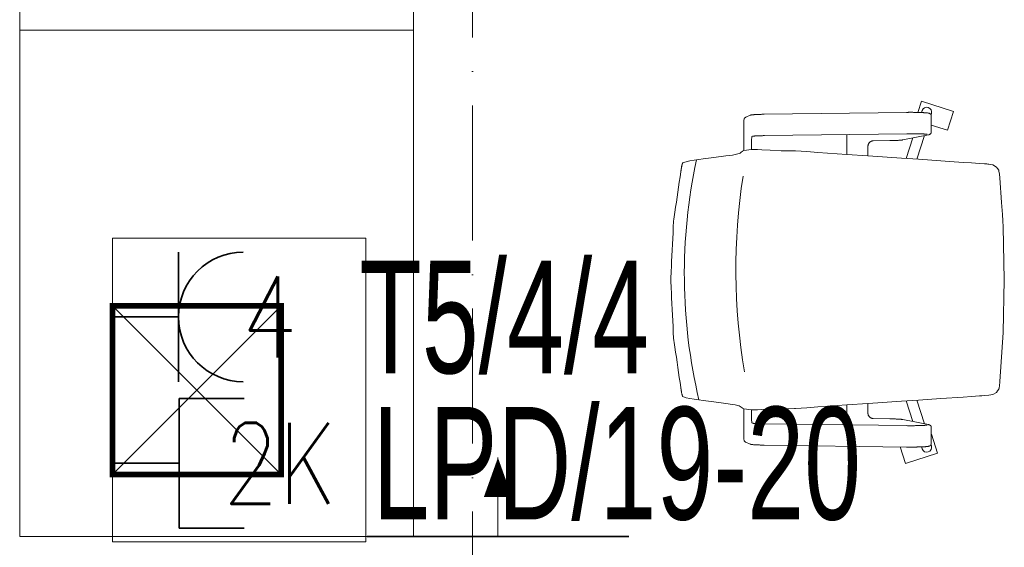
# Model space of a CAD drawing. Header units: millimetres. Extents: x 167773 to 185035, y -114105 to -66770.
# Tile 38 of 114: x 174531 to 174706, y -96689 to -96595. Entities that reach past the tile are written whole.
import ezdxf
from ezdxf.enums import TextEntityAlignment as Align

# ---------------------------------------------------------------- set-up
doc = ezdxf.new("R2010")
doc.units = ezdxf.units.MM
doc.linetypes.add('ACAD_ISO03W100', pattern=[30, 12, -18])
doc.linetypes.add('ACAD_ISO10W100', pattern=[18, 12, -3, 0, -3])
doc.layers.get('0').update_dxf_attribs({"lineweight": 9})
for name, color, linetype, lineweight in [('a-osie', 20, 'ACAD_ISO10W100', 9), ('c-meble', 5, 'Continuous', 9), ('El-koryta_puszki', 1, 'Continuous', 35), ('El_gniazda', 144, 'Continuous', 35), ('h-hatch', 8, 'Continuous', 9)]:
    doc.layers.add(name, color=color, linetype=linetype, lineweight=lineweight)
doc.styles.add('Arial', font='arial.ttf')
doc.styles.add('ROMANS', font='romans__.ttf', dxfattribs={"height": 0.2})

# ---------------------------------------------------------------- blocks, each defined once
blk = doc.blocks.new('kanały_parter_rzut')
at = {"layer": 'h-hatch', "lineweight": -2, "extrusion": (0, 1, 1e-16)}
blk.add_line((-353.75, 7.5, 4), (-307.25, 7.5, 4), dxfattribs=at)
at = {"layer": 'h-hatch', "lineweight": -3, "extrusion": (0, 1, 1e-16)}
for p, q in [((-307.25, 7.5, 4), (-353.75, 7.5, 4)), ((-353.75, 7.5, 4), (-307.25, 7.5, 4))]:
    blk.add_line(p, q, dxfattribs=at)
blk = doc.blocks.new('strzalka')
at = {"layer": 'h-hatch'}
blk.add_lwpolyline([(0, 14, 0, 5, 0), (0, 7, 0, 0, 0)], format="xyseb", dxfattribs=at)
blk.add_lwpolyline([(0, 0), (0, 14)], dxfattribs=at)
blk = doc.blocks.new('kaseta1')
for p, q in [((-15, 15), (15, -15)), ((15, 15), (-15, -15))]:
    blk.add_line(p, q)
at = {"const_width": 1}
blk.add_lwpolyline([(-15, -15), (15, -15), (15, 15), (-15, 15)], close=True, dxfattribs=at)
blk = doc.blocks.new('gniazdo3')
at = {"color": 0, "linetype": 'Continuous'}
blk.add_line((4.94, -4.8), (4.94, 4.8), dxfattribs=at)
at = {"color": 0}
blk.add_line((4.94, 0), (0, 0), dxfattribs=at)
at = {"color": 0, "linetype": 'Continuous', "extrusion": (0, 0, -1)}
blk.add_ellipse((9.74, 0), major_axis=(-3.394, 3.394), ratio=1, start_param=3.926993, end_param=7.068585, dxfattribs=at)
at = {"color": 0, "linetype": 'Continuous', "style": 'ROMANS', "width": 0.8, "flags": 4}
blk.add_attdef('NR', text='', height=6, dxfattribs=at).set_placement((14.48, 0), align=Align.MIDDLE_CENTER)
blk = doc.blocks.new('rj45')
at = {"linetype": 'Continuous'}
blk.add_line((11.86, -11.52), (11.86, 11.52), dxfattribs=at)
at = {"ltscale": 10}
for p, q in [((23.38, 11.52), (11.86, 11.52)), ((23.38, -11.52), (11.86, -11.52))]:
    blk.add_line(p, q, dxfattribs=at)
blk.add_line((11.86, 0), (0, 0))
at = {"linetype": 'Continuous', "style": 'ROMANS', "width": 0.8, "flags": 4}
blk.add_attdef('NR', text='', height=14.4, rotation=360, dxfattribs=at).set_placement((34.75, 0), align=Align.MIDDLE_CENTER)

msp = doc.modelspace()

# ---------------------------------------------------------------- linework, layer by layer
at = {"color": 251}
for p, q in [((174691.06, -96611.54), (174691.71, -96609.53)), ((174697.42, -96611.38), (174691.71, -96609.53)), ((174660.5, -96612.39), (174661.26, -96612.05)), ((174661.26, -96612.05), (174661.29, -96612.04)), ((174661.29, -96612.04), (174661.32, -96612.03)), ((174661.32, -96612.03), (174661.35, -96612.02)), ((174661.35, -96612.02), (174661.37, -96612.01)), ((174661.37, -96612.01), (174661.42, -96612)), ((174661.42, -96612), (174661.47, -96611.99)), ((174661.47, -96611.99), (174661.56, -96611.97)), ((174661.56, -96611.97), (174661.61, -96611.97)), ((174661.61, -96611.97), (174661.66, -96611.96)), ((174661.66, -96611.96), (174661.72, -96611.95)), ((174661.72, -96611.95), (174661.77, -96611.95)), ((174661.77, -96611.95), (174661.84, -96611.94)), ((174661.84, -96611.94), (174661.9, -96611.94)), ((174661.9, -96611.94), (174661.97, -96611.93)), ((174661.97, -96611.93), (174662.04, -96611.93)), ((174662.04, -96611.93), (174662.12, -96611.92)), ((174662.12, -96611.92), (174662.19, -96611.92)), ((174662.19, -96611.92), (174662.27, -96611.91)), ((174662.27, -96611.91), (174662.36, -96611.91)), ((174662.36, -96611.91), (174662.44, -96611.9)), ((174662.44, -96611.9), (174662.53, -96611.9)), ((174662.53, -96611.9), (174662.63, -96611.9)), ((174662.63, -96611.9), (174662.72, -96611.89)), ((174662.72, -96611.89), (174662.82, -96611.89)), ((174662.82, -96611.89), (174662.92, -96611.88)), ((174662.92, -96611.88), (174663.02, -96611.88)), ((174663.02, -96611.88), (174663.12, -96611.88)), ((174663.12, -96611.88), (174663.23, -96611.88)), ((174663.23, -96611.88), (174663.34, -96611.87)), ((174663.34, -96611.87), (174663.45, -96611.87)), ((174663.45, -96611.87), (174663.56, -96611.87)), ((174663.56, -96611.87), (174663.67, -96611.87)), ((174663.67, -96611.87), (174663.79, -96611.87)), ((174663.79, -96611.87), (174689.08, -96611.53)), ((174689.08, -96611.53), (174689.17, -96611.53)), ((174689.17, -96611.53), (174689.25, -96611.53)), ((174689.25, -96611.53), (174689.34, -96611.53)), ((174689.34, -96611.53), (174689.42, -96611.52)), ((174689.42, -96611.52), (174689.51, -96611.52)), ((174689.51, -96611.52), (174689.6, -96611.52)), ((174689.6, -96611.52), (174689.69, -96611.52)), ((174689.69, -96611.52), (174689.77, -96611.52)), ((174689.77, -96611.52), (174689.86, -96611.52)), ((174689.86, -96611.52), (174689.95, -96611.52)), ((174689.95, -96611.52), (174690.04, -96611.52)), ((174690.04, -96611.52), (174690.13, -96611.52)), ((174690.13, -96611.52), (174690.21, -96611.52)), ((174690.21, -96611.52), (174690.3, -96611.53)), ((174690.3, -96611.53), (174690.39, -96611.53)), ((174690.39, -96611.53), (174690.47, -96611.53)), ((174690.47, -96611.53), (174690.56, -96611.53)), ((174690.56, -96611.53), (174690.64, -96611.53)), ((174690.64, -96611.53), (174690.73, -96611.53)), ((174690.73, -96611.53), (174690.81, -96611.53)), ((174690.81, -96611.53), (174690.9, -96611.53)), ((174690.9, -96611.53), (174690.98, -96611.53)), ((174690.98, -96611.53), (174691.06, -96611.54)), ((174691.06, -96611.54), (174691.14, -96611.54)), ((174691.14, -96611.54), (174691.22, -96611.54)), ((174691.22, -96611.54), (174691.3, -96611.54)), ((174691.3, -96611.54), (174691.38, -96611.54)), ((174691.38, -96611.54), (174691.45, -96611.55)), ((174691.45, -96611.55), (174691.53, -96611.55)), ((174691.53, -96611.55), (174691.6, -96611.55)), ((174691.6, -96611.55), (174691.68, -96611.55)), ((174691.68, -96611.55), (174691.75, -96611.56)), ((174691.72, -96611.56), (174691.84, -96611.19)), ((174691.75, -96611.56), (174691.82, -96611.56)), ((174691.82, -96611.56), (174691.88, -96611.56)), ((174691.88, -96611.56), (174691.95, -96611.57)), ((174691.95, -96611.57), (174692.02, -96611.57)), ((174692.02, -96611.57), (174692.08, -96611.57)), ((174692.08, -96611.57), (174692.14, -96611.58)), ((174692.14, -96611.58), (174692.2, -96611.58)), ((174692.2, -96611.58), (174692.26, -96611.58)), ((174692.26, -96611.58), (174692.32, -96611.59)), ((174692.32, -96611.59), (174692.37, -96611.59)), ((174692.37, -96611.59), (174692.43, -96611.59)), ((174692.43, -96611.59), (174692.48, -96611.6)), ((174692.48, -96611.6), (174692.53, -96611.6)), ((174692.53, -96611.6), (174692.58, -96611.61)), ((174692.58, -96611.61), (174692.62, -96611.61)), ((174692.62, -96611.61), (174692.67, -96611.61)), ((174692.67, -96611.61), (174692.71, -96611.62)), ((174692.71, -96611.62), (174692.75, -96611.62)), ((174692.75, -96611.62), (174692.82, -96611.63)), ((174692.82, -96611.63), (174692.89, -96611.64)), ((174692.89, -96611.64), (174692.96, -96611.65)), ((174692.96, -96611.65), (174693, -96611.66)), ((174693, -96611.66), (174693.04, -96611.67)), ((174693.04, -96611.67), (174693.08, -96611.68)), ((174693.08, -96611.68), (174693.12, -96611.7)), ((174693.12, -96611.7), (174693.14, -96611.71)), ((174693.14, -96611.71), (174693.17, -96611.72)), ((174693.17, -96611.72), (174693.2, -96611.74)), ((174693.2, -96611.74), (174693.22, -96611.75)), ((174693.22, -96611.75), (174693.24, -96611.76)), ((174693.24, -96611.76), (174693.26, -96611.78)), ((174693.26, -96611.78), (174693.29, -96611.79)), ((174693.29, -96611.79), (174693.31, -96611.81)), ((174693.31, -96611.81), (174693.34, -96611.84)), ((174693.34, -96611.84), (174693.36, -96611.87)), ((174693.36, -96611.87), (174693.39, -96611.91)), ((174693.39, -96611.91), (174693.42, -96611.95)), ((174693.42, -96611.94), (174693.49, -96611.73)), ((174693.42, -96611.95), (174693.44, -96611.98)), ((174693.44, -96611.98), (174693.45, -96612)), ((174693.45, -96615.16), (174693.45, -96612.01)), ((174696.34, -96614.71), (174697.42, -96611.38)), ((174660.14, -96613.37), (174660.14, -96618.31)), ((174660.22, -96612.66), (174660.21, -96612.68)), ((174660.23, -96612.63), (174660.22, -96612.66)), ((174660.25, -96612.6), (174660.23, -96612.63)), ((174660.26, -96612.58), (174660.25, -96612.6)), ((174660.27, -96612.56), (174660.26, -96612.58)), ((174660.29, -96612.55), (174660.27, -96612.56)), ((174660.31, -96612.53), (174660.29, -96612.55)), ((174660.33, -96612.5), (174660.31, -96612.53)), ((174660.35, -96612.48), (174660.33, -96612.5)), ((174660.38, -96612.46), (174660.35, -96612.48)), ((174660.41, -96612.43), (174660.38, -96612.46)), ((174660.45, -96612.41), (174660.41, -96612.43)), ((174660.5, -96612.39), (174660.45, -96612.41)), ((174693.45, -96613.78), (174696.34, -96614.71)), ((174661.78, -96615.75), (174661.75, -96615.75)), ((174661.82, -96615.75), (174661.78, -96615.75)), ((174661.87, -96615.74), (174661.82, -96615.75)), ((174661.92, -96615.74), (174661.87, -96615.74)), ((174661.97, -96615.73), (174661.92, -96615.74)), ((174662.02, -96615.73), (174661.97, -96615.73)), ((174662.08, -96615.72), (174662.02, -96615.73)), ((174662.14, -96615.72), (174662.08, -96615.72)), ((174662.21, -96615.71), (174662.14, -96615.72)), ((174662.28, -96615.71), (174662.21, -96615.71)), ((174662.35, -96615.71), (174662.28, -96615.71)), ((174662.42, -96615.7), (174662.35, -96615.71)), ((174662.5, -96615.7), (174662.42, -96615.7)), ((174662.58, -96615.69), (174662.5, -96615.7)), ((174662.66, -96615.69), (174662.58, -96615.69)), ((174662.74, -96615.69), (174662.66, -96615.69)), ((174662.83, -96615.68), (174662.74, -96615.69)), ((174662.92, -96615.68), (174662.83, -96615.68)), ((174663.01, -96615.68), (174662.92, -96615.68)), ((174663.1, -96615.68), (174663.01, -96615.68)), ((174663.2, -96615.67), (174663.1, -96615.68)), ((174663.3, -96615.67), (174663.2, -96615.67)), ((174663.39, -96615.67), (174663.3, -96615.67)), ((174663.49, -96615.67), (174663.39, -96615.67)), ((174663.59, -96615.66), (174663.49, -96615.67)), ((174663.7, -96615.66), (174663.59, -96615.66)), ((174663.8, -96615.66), (174663.7, -96615.66)), ((174689.09, -96615.32), (174663.8, -96615.66)), ((174678.48, -96615.47), (174678.48, -96619.01)), ((174688.42, -96616.42), (174692.96, -96615.51)), ((174689.25, -96615.32), (174689.09, -96615.32)), ((174689.4, -96615.32), (174689.25, -96615.32)), ((174689.55, -96615.32), (174689.4, -96615.32)), ((174689.71, -96615.32), (174689.55, -96615.32)), ((174689.86, -96615.32), (174689.71, -96615.32)), ((174690.02, -96615.32), (174689.86, -96615.32)), ((174690.17, -96615.32), (174690.02, -96615.32)), ((174690.32, -96615.32), (174690.17, -96615.32)), ((174690.48, -96615.32), (174690.32, -96615.32)), ((174690.63, -96615.32), (174690.48, -96615.32)), ((174690.78, -96615.33), (174690.63, -96615.32)), ((174690.92, -96615.33), (174690.78, -96615.33)), ((174691.07, -96615.33), (174690.92, -96615.33)), ((174690.92, -96619.85), (174692.25, -96615.65)), ((174691.21, -96615.34), (174691.07, -96615.33)), ((174691.34, -96615.34), (174691.21, -96615.34)), ((174691.48, -96615.34), (174691.34, -96615.34)), ((174691.6, -96615.35), (174691.48, -96615.34)), ((174691.73, -96615.35), (174691.6, -96615.35)), ((174691.85, -96615.36), (174691.73, -96615.35)), ((174691.9, -96615.36), (174691.85, -96615.36)), ((174691.96, -96615.36), (174691.9, -96615.36)), ((174692.01, -96615.37), (174691.96, -96615.36)), ((174692.07, -96615.37), (174692.01, -96615.37)), ((174692.12, -96615.37), (174692.07, -96615.37)), ((174692.17, -96615.38), (174692.12, -96615.37)), ((174692.22, -96615.38), (174692.17, -96615.38)), ((174692.26, -96615.38), (174692.22, -96615.38)), ((174692.31, -96615.38), (174692.26, -96615.38)), ((174692.35, -96615.39), (174692.31, -96615.38)), ((174692.39, -96615.39), (174692.35, -96615.39)), ((174692.43, -96615.39), (174692.39, -96615.39)), ((174692.47, -96615.4), (174692.43, -96615.39)), ((174692.51, -96615.4), (174692.47, -96615.4)), ((174692.54, -96615.4), (174692.51, -96615.4)), ((174692.57, -96615.41), (174692.54, -96615.4)), ((174692.6, -96615.41), (174692.57, -96615.41)), ((174692.63, -96615.41), (174692.6, -96615.41)), ((174692.66, -96615.42), (174692.63, -96615.41)), ((174692.68, -96615.42), (174692.66, -96615.42)), ((174692.7, -96615.42), (174692.68, -96615.42)), ((174692.72, -96615.43), (174692.7, -96615.42)), ((174692.73, -96615.43), (174692.72, -96615.43)), ((174692.74, -96615.43), (174692.73, -96615.43)), ((174692.75, -96615.43), (174692.74, -96615.43)), ((174692.75, -96615.43), (174692.75, -96615.43)), ((174692.96, -96615.51), (174693.03, -96615.5)), ((174693.03, -96615.5), (174693.07, -96615.49)), ((174693.07, -96615.49), (174693.09, -96615.48)), ((174693.09, -96615.48), (174693.11, -96615.47)), ((174693.11, -96615.47), (174693.14, -96615.46)), ((174693.14, -96615.46), (174693.17, -96615.45)), ((174693.17, -96615.45), (174693.2, -96615.43)), ((174693.2, -96615.43), (174693.22, -96615.42)), ((174693.22, -96615.42), (174693.24, -96615.41)), ((174693.24, -96615.41), (174693.26, -96615.4)), ((174693.26, -96615.4), (174693.28, -96615.38)), ((174693.28, -96615.38), (174693.31, -96615.36)), ((174693.31, -96615.36), (174693.33, -96615.33)), ((174693.33, -96615.33), (174693.36, -96615.3)), ((174693.36, -96615.3), (174693.39, -96615.26)), ((174693.39, -96615.26), (174693.41, -96615.24)), ((174693.41, -96615.24), (174693.42, -96615.22)), ((174693.42, -96615.22), (174693.44, -96615.19)), ((174693.44, -96615.19), (174693.45, -96615.17)), ((174661.51, -96617.01), (174661.51, -96618.13)), ((174661.66, -96615.77), (174661.59, -96615.8)), ((174661.66, -96615.77), (174661.66, -96615.77)), ((174661.66, -96615.77), (174661.66, -96615.77)), ((174661.67, -96615.77), (174661.66, -96615.77)), ((174661.69, -96615.76), (174661.67, -96615.77)), ((174661.72, -96615.76), (174661.69, -96615.76)), ((174661.75, -96615.75), (174661.72, -96615.76)), ((174682.21, -96617.45), (174682.2, -96617.5)), ((174682.2, -96617.5), (174682.2, -96617.55)), ((174682.22, -96617.4), (174682.21, -96617.45)), ((174682.23, -96617.35), (174682.22, -96617.4)), ((174682.24, -96617.3), (174682.23, -96617.35)), ((174682.25, -96617.26), (174682.24, -96617.3)), ((174682.27, -96617.21), (174682.25, -96617.26)), ((174682.29, -96617.16), (174682.27, -96617.21)), ((174682.31, -96617.12), (174682.29, -96617.16)), ((174682.34, -96617.08), (174682.31, -96617.12)), ((174682.36, -96617.03), (174682.34, -96617.08)), ((174682.39, -96616.99), (174682.36, -96617.03)), ((174682.42, -96616.95), (174682.39, -96616.99)), ((174682.45, -96616.92), (174682.42, -96616.95)), ((174682.48, -96616.88), (174682.45, -96616.92)), ((174682.52, -96616.84), (174682.48, -96616.88)), ((174682.55, -96616.81), (174682.52, -96616.84)), ((174682.59, -96616.78), (174682.55, -96616.81)), ((174682.63, -96616.75), (174682.59, -96616.78)), ((174682.67, -96616.73), (174682.63, -96616.75)), ((174682.71, -96616.7), (174682.67, -96616.73)), ((174682.75, -96616.68), (174682.71, -96616.7)), ((174682.8, -96616.66), (174682.75, -96616.68)), ((174682.84, -96616.64), (174682.8, -96616.66)), ((174682.88, -96616.63), (174682.84, -96616.64)), ((174682.93, -96616.61), (174682.88, -96616.63)), ((174682.97, -96616.6), (174682.93, -96616.61)), ((174683.02, -96616.59), (174682.97, -96616.6)), ((174683.06, -96616.59), (174683.02, -96616.59)), ((174683.11, -96616.58), (174683.06, -96616.59)), ((174683.16, -96616.58), (174683.11, -96616.58)), ((174683.16, -96616.58), (174686.09, -96616.54)), ((174686.09, -96616.54), (174686.19, -96616.54)), ((174686.19, -96616.54), (174686.29, -96616.54)), ((174686.29, -96616.54), (174686.39, -96616.54)), ((174686.39, -96616.54), (174686.49, -96616.54)), ((174686.49, -96616.54), (174686.58, -96616.53)), ((174686.58, -96616.53), (174686.68, -96616.53)), ((174686.68, -96616.53), (174686.77, -96616.53)), ((174686.77, -96616.53), (174686.86, -96616.53)), ((174686.86, -96616.53), (174686.95, -96616.52)), ((174686.95, -96616.52), (174687.04, -96616.52)), ((174687.04, -96616.52), (174687.13, -96616.52)), ((174687.13, -96616.52), (174687.21, -96616.51)), ((174687.21, -96616.51), (174687.29, -96616.51)), ((174687.29, -96616.51), (174687.37, -96616.51)), ((174687.37, -96616.51), (174687.45, -96616.5)), ((174687.45, -96616.5), (174687.53, -96616.5)), ((174687.53, -96616.5), (174687.6, -96616.5)), ((174687.6, -96616.5), (174687.67, -96616.49)), ((174687.67, -96616.49), (174687.74, -96616.49)), ((174687.74, -96616.49), (174687.81, -96616.48)), ((174687.81, -96616.48), (174687.87, -96616.48)), ((174687.87, -96616.48), (174687.94, -96616.47)), ((174687.94, -96616.47), (174688, -96616.47)), ((174688, -96616.47), (174688.05, -96616.46)), ((174688.05, -96616.46), (174688.11, -96616.46)), ((174688.11, -96616.46), (174688.16, -96616.45)), ((174688.16, -96616.45), (174688.21, -96616.45)), ((174688.21, -96616.45), (174688.25, -96616.44)), ((174688.25, -96616.44), (174688.3, -96616.44)), ((174688.3, -96616.44), (174688.34, -96616.43)), ((174688.34, -96616.43), (174688.42, -96616.42)), ((174688.99, -96619.72), (174690.21, -96616.06)), ((174658.11, -96619.11), (174656.96, -96619.28)), ((174658.59, -96619.02), (174658.11, -96619.11)), ((174659.34, -96618.85), (174658.59, -96619.02)), ((174659.52, -96618.76), (174659.34, -96618.85)), ((174659.67, -96618.59), (174659.52, -96618.76)), ((174659.84, -96618.51), (174659.67, -96618.59)), ((174659.84, -96618.51), (174659.92, -96618.42)), ((174660.15, -96618.31), (174659.92, -96618.42)), ((174661.51, -96618.13), (174660.15, -96618.31)), ((174662.58, -96618.13), (174661.51, -96618.13)), ((174662.58, -96618.13), (174663.33, -96618.17)), ((174663.33, -96618.17), (174664.8, -96618.25)), ((174664.8, -96618.25), (174666.81, -96618.34)), ((174666.81, -96618.34), (174669.18, -96618.38)), ((174669.18, -96618.38), (174669.32, -96618.38)), ((174669.32, -96618.38), (174671.32, -96618.51)), ((174673.3, -96618.65), (174671.32, -96618.51)), ((174678.48, -96619), (174673.3, -96618.65)), ((174682.2, -96619.26), (174678.48, -96619.01)), ((174682.2, -96617.55), (174682.2, -96617.6)), ((174682.2, -96617.6), (174682.2, -96619.26)), ((174649.13, -96621), (174649.14, -96620.97)), ((174649.14, -96620.97), (174649.15, -96620.94)), ((174649.15, -96620.9), (174649.16, -96620.87)), ((174649.15, -96620.94), (174649.15, -96620.9)), ((174649.16, -96620.87), (174649.17, -96620.84)), ((174649.17, -96620.84), (174649.18, -96620.81)), ((174649.18, -96620.79), (174649.19, -96620.76)), ((174649.18, -96620.81), (174649.18, -96620.79)), ((174649.19, -96620.76), (174649.2, -96620.74)), ((174649.2, -96620.71), (174649.21, -96620.69)), ((174649.2, -96620.74), (174649.2, -96620.71)), ((174649.21, -96620.69), (174649.22, -96620.67)), ((174649.22, -96620.65), (174649.23, -96620.63)), ((174649.22, -96620.67), (174649.22, -96620.65)), ((174649.23, -96620.63), (174649.24, -96620.61)), ((174649.24, -96620.59), (174649.25, -96620.58)), ((174649.24, -96620.61), (174649.24, -96620.59)), ((174649.25, -96620.58), (174649.26, -96620.56)), ((174649.26, -96620.55), (174649.27, -96620.54)), ((174649.26, -96620.56), (174649.26, -96620.55)), ((174649.27, -96620.53), (174649.28, -96620.52)), ((174649.27, -96620.54), (174649.27, -96620.53)), ((174649.28, -96620.51), (174649.29, -96620.51)), ((174649.28, -96620.52), (174649.28, -96620.51)), ((174649.29, -96620.5), (174649.3, -96620.5)), ((174649.29, -96620.51), (174649.29, -96620.5)), ((174649.3, -96620.5), (174649.44, -96620.43)), ((174649.44, -96620.43), (174649.9, -96620.3)), ((174649.9, -96620.3), (174650.56, -96620.17)), ((174650.56, -96620.17), (174651.31, -96620.04)), ((174651.31, -96620.04), (174652.17, -96619.92)), ((174652.17, -96619.92), (174652.93, -96619.79)), ((174652.93, -96619.79), (174654.84, -96619.53)), ((174654.84, -96619.53), (174656.96, -96619.28)), ((174682.2, -96619.26), (174682.26, -96619.26)), ((174682.26, -96619.26), (174688.19, -96619.67)), ((174688.19, -96619.67), (174691.17, -96619.87)), ((174690.92, -96619.86), (174690.92, -96619.86)), ((174691.17, -96619.87), (174695.14, -96620.14)), ((174695.14, -96620.14), (174699.14, -96620.41)), ((174700.64, -96620.52), (174699.14, -96620.41)), ((174700.64, -96620.52), (174702.01, -96620.61)), ((174702.92, -96620.67), (174702.01, -96620.61)), ((174702.92, -96620.67), (174703.32, -96620.69)), ((174703.32, -96620.69), (174703.52, -96620.71)), ((174703.61, -96620.71), (174703.52, -96620.71)), ((174703.71, -96620.72), (174703.61, -96620.71)), ((174704.42, -96620.85), (174703.71, -96620.72)), ((174705.04, -96621.25), (174704.42, -96620.85)), ((174648.94, -96622.12), (174648.95, -96622.08)), ((174648.95, -96622.03), (174648.96, -96621.99)), ((174648.95, -96622.08), (174648.95, -96622.03)), ((174648.96, -96621.99), (174648.97, -96621.94)), ((174648.97, -96621.9), (174648.98, -96621.86)), ((174648.97, -96621.94), (174648.97, -96621.9)), ((174648.98, -96621.86), (174648.99, -96621.82)), ((174648.99, -96621.77), (174649, -96621.73)), ((174648.99, -96621.82), (174648.99, -96621.77)), ((174649, -96621.73), (174649.01, -96621.69)), ((174649.01, -96621.65), (174649.02, -96621.61)), ((174649.01, -96621.69), (174649.01, -96621.65)), ((174649.02, -96621.61), (174649.03, -96621.56)), ((174649.03, -96621.52), (174649.04, -96621.48)), ((174649.03, -96621.56), (174649.03, -96621.52)), ((174649.04, -96621.48), (174649.05, -96621.44)), ((174649.05, -96621.41), (174649.06, -96621.37)), ((174649.05, -96621.44), (174649.05, -96621.41)), ((174649.06, -96621.37), (174649.07, -96621.33)), ((174649.07, -96621.29), (174649.08, -96621.25)), ((174649.07, -96621.33), (174649.07, -96621.29)), ((174649.08, -96621.25), (174649.09, -96621.22)), ((174649.09, -96621.18), (174649.1, -96621.15)), ((174649.09, -96621.22), (174649.09, -96621.18)), ((174705.21, -96621.49), (174705.04, -96621.25)), ((174705.44, -96621.81), (174705.21, -96621.49)), ((174705.44, -96621.81), (174705.48, -96621.96)), ((174705.48, -96621.96), (174705.6, -96622.52)), ((174705.6, -96622.52), (174705.64, -96623.15)), ((174705.64, -96623.15), (174705.94, -96627.52)), ((174706.12, -96629.7), (174705.94, -96627.52)), ((174706.18, -96630.79), (174706.12, -96629.7)), ((174706.23, -96631.88), (174706.18, -96630.79)), ((174706.44, -96641.27), (174706.23, -96631.88)), ((174706.23, -96650.66), (174706.44, -96641.27)), ((174705.64, -96659.39), (174706.23, -96650.66)), ((174705.64, -96659.39), (174705.62, -96659.7)), ((174648.95, -96660.46), (174648.94, -96660.42)), ((174648.95, -96660.51), (174648.95, -96660.46)), ((174648.96, -96660.55), (174648.95, -96660.51)), ((174648.97, -96660.59), (174648.96, -96660.55)), ((174648.97, -96660.64), (174648.97, -96660.59)), ((174648.98, -96660.68), (174648.97, -96660.64)), ((174648.99, -96660.72), (174648.98, -96660.68)), ((174648.99, -96660.77), (174648.99, -96660.72)), ((174649, -96660.81), (174648.99, -96660.77)), ((174649.01, -96660.85), (174649, -96660.81)), ((174649.01, -96660.89), (174649.01, -96660.85)), ((174649.02, -96660.93), (174649.01, -96660.89)), ((174649.03, -96660.98), (174649.02, -96660.93)), ((174649.03, -96661.02), (174649.03, -96660.98)), ((174649.04, -96661.06), (174649.03, -96661.02)), ((174649.05, -96661.1), (174649.04, -96661.06)), ((174649.05, -96661.13), (174649.05, -96661.1)), ((174649.06, -96661.17), (174649.05, -96661.13)), ((174649.07, -96661.21), (174649.06, -96661.17)), ((174649.07, -96661.25), (174649.07, -96661.21)), ((174649.08, -96661.28), (174649.07, -96661.25)), ((174705.21, -96661.05), (174705.04, -96661.29)), ((174705.44, -96660.73), (174705.21, -96661.05)), ((174705.48, -96660.58), (174705.44, -96660.73)), ((174705.5, -96660.59), (174705.6, -96660.02)), ((174705.6, -96659.94), (174705.61, -96659.86)), ((174705.6, -96660.02), (174705.6, -96659.94)), ((174705.61, -96659.86), (174705.62, -96659.7)), ((174649.09, -96661.32), (174649.08, -96661.28)), ((174649.09, -96661.36), (174649.09, -96661.32)), ((174649.1, -96661.39), (174649.09, -96661.36)), ((174649.14, -96661.57), (174649.13, -96661.54)), ((174649.15, -96661.6), (174649.14, -96661.57)), ((174649.15, -96661.63), (174649.15, -96661.6)), ((174649.16, -96661.67), (174649.15, -96661.63)), ((174649.17, -96661.7), (174649.16, -96661.67)), ((174649.18, -96661.72), (174649.17, -96661.7)), ((174649.18, -96661.75), (174649.18, -96661.72)), ((174649.19, -96661.78), (174649.18, -96661.75)), ((174649.2, -96661.8), (174649.19, -96661.78)), ((174649.2, -96661.83), (174649.2, -96661.8)), ((174649.21, -96661.85), (174649.2, -96661.83)), ((174649.22, -96661.87), (174649.21, -96661.85)), ((174649.22, -96661.89), (174649.22, -96661.87)), ((174649.23, -96661.91), (174649.22, -96661.89)), ((174649.24, -96661.93), (174649.23, -96661.91)), ((174649.24, -96661.95), (174649.24, -96661.93)), ((174649.25, -96661.96), (174649.24, -96661.95)), ((174649.26, -96661.98), (174649.25, -96661.96)), ((174649.26, -96661.99), (174649.26, -96661.98)), ((174649.27, -96662), (174649.26, -96661.99)), ((174649.27, -96662.01), (174649.27, -96662)), ((174649.28, -96662.02), (174649.27, -96662.01)), ((174649.28, -96662.02), (174649.28, -96662.02)), ((174649.29, -96662.03), (174649.28, -96662.02)), ((174649.29, -96662.03), (174649.29, -96662.03)), ((174649.3, -96662.04), (174649.29, -96662.03)), ((174649.44, -96662.11), (174649.3, -96662.04)), ((174649.44, -96662.11), (174649.44, -96662.11)), ((174649.45, -96662.11), (174649.44, -96662.11)), ((174649.45, -96662.11), (174649.9, -96662.24)), ((174650.56, -96662.37), (174649.9, -96662.24)), ((174651.31, -96662.49), (174650.56, -96662.37)), ((174652.17, -96662.62), (174651.31, -96662.49)), ((174652.93, -96662.75), (174652.17, -96662.62)), ((174654.84, -96663), (174652.93, -96662.75)), ((174688.19, -96662.87), (174682.26, -96663.28)), ((174691.17, -96662.67), (174688.19, -96662.87)), ((174688.99, -96662.82), (174690.21, -96666.48)), ((174690.92, -96662.68), (174692.25, -96666.89)), ((174690.92, -96662.68), (174690.92, -96662.68)), ((174695.14, -96662.4), (174691.17, -96662.67)), ((174695.14, -96662.4), (174699.14, -96662.13)), ((174700.64, -96662.02), (174699.14, -96662.13)), ((174700.64, -96662.02), (174702.01, -96661.93)), ((174702.01, -96661.93), (174702.13, -96661.92)), ((174702.13, -96661.92), (174702.24, -96661.92)), ((174702.24, -96661.92), (174702.47, -96661.9)), ((174702.47, -96661.9), (174702.92, -96661.87)), ((174702.92, -96661.87), (174703.71, -96661.82)), ((174703.71, -96661.82), (174704.42, -96661.68)), ((174705.04, -96661.29), (174704.42, -96661.68)), ((174654.84, -96663), (174656.96, -96663.26)), ((174656.96, -96663.26), (174658.11, -96663.43)), ((174658.11, -96663.43), (174658.59, -96663.52)), ((174658.59, -96663.52), (174659.34, -96663.69)), ((174659.34, -96663.69), (174659.52, -96663.78)), ((174659.52, -96663.78), (174659.67, -96663.95)), ((174659.67, -96663.95), (174659.84, -96664.03)), ((174659.92, -96664.12), (174659.84, -96664.03)), ((174659.92, -96664.12), (174660.15, -96664.23)), ((174660.14, -96664.23), (174660.14, -96669.17)), ((174661.51, -96664.41), (174660.15, -96664.23)), ((174661.51, -96664.41), (174661.51, -96665.53)), ((174661.51, -96664.41), (174662.58, -96664.41)), ((174663.33, -96664.37), (174662.58, -96664.41)), ((174663.33, -96664.37), (174664.8, -96664.29)), ((174664.8, -96664.29), (174666.81, -96664.2)), ((174669.18, -96664.16), (174666.81, -96664.2)), ((174669.32, -96664.16), (174669.18, -96664.16)), ((174669.32, -96664.16), (174671.32, -96664.03)), ((174671.32, -96664.03), (174673.3, -96663.89)), ((174673.3, -96663.89), (174678.48, -96663.54)), ((174682.2, -96663.28), (174678.48, -96663.53)), ((174678.48, -96663.53), (174678.48, -96667.07)), ((174682.2, -96663.28), (174682.2, -96664.94)), ((174682.2, -96663.28), (174682.26, -96663.28)), ((174682.2, -96664.94), (174682.2, -96664.99)), ((174682.2, -96664.99), (174682.2, -96665.04)), ((174682.2, -96665.04), (174682.21, -96665.09)), ((174682.21, -96665.09), (174682.22, -96665.14)), ((174682.22, -96665.14), (174682.23, -96665.19)), ((174682.23, -96665.19), (174682.24, -96665.24)), ((174682.24, -96665.24), (174682.25, -96665.28)), ((174682.25, -96665.28), (174682.27, -96665.33)), ((174682.27, -96665.33), (174682.29, -96665.38)), ((174682.29, -96665.38), (174682.31, -96665.42)), ((174682.31, -96665.42), (174682.34, -96665.46)), ((174682.34, -96665.46), (174682.36, -96665.51)), ((174682.36, -96665.51), (174682.39, -96665.55)), ((174682.39, -96665.55), (174682.42, -96665.59)), ((174682.42, -96665.59), (174682.45, -96665.62)), ((174682.45, -96665.62), (174682.48, -96665.66)), ((174682.48, -96665.66), (174682.52, -96665.69)), ((174682.52, -96665.69), (174682.55, -96665.73)), ((174682.55, -96665.73), (174682.59, -96665.76)), ((174682.59, -96665.76), (174682.63, -96665.79)), ((174682.63, -96665.79), (174682.67, -96665.81)), ((174682.67, -96665.81), (174682.71, -96665.84)), ((174682.71, -96665.84), (174682.75, -96665.86)), ((174682.75, -96665.86), (174682.8, -96665.88)), ((174682.8, -96665.88), (174682.84, -96665.9)), ((174682.84, -96665.9), (174682.88, -96665.91)), ((174682.88, -96665.91), (174682.93, -96665.93)), ((174682.93, -96665.93), (174682.97, -96665.94)), ((174682.97, -96665.94), (174683.02, -96665.95)), ((174683.02, -96665.95), (174683.06, -96665.95)), ((174683.06, -96665.95), (174683.11, -96665.96)), ((174683.11, -96665.96), (174683.16, -96665.96)), ((174686.09, -96666), (174683.16, -96665.96)), ((174686.19, -96666), (174686.09, -96666)), ((174686.29, -96666), (174686.19, -96666)), ((174686.39, -96666), (174686.29, -96666)), ((174686.49, -96666), (174686.39, -96666)), ((174686.58, -96666.01), (174686.49, -96666)), ((174686.68, -96666.01), (174686.58, -96666.01)), ((174686.77, -96666.01), (174686.68, -96666.01)), ((174686.86, -96666.01), (174686.77, -96666.01)), ((174686.95, -96666.02), (174686.86, -96666.01)), ((174687.04, -96666.02), (174686.95, -96666.02)), ((174687.13, -96666.02), (174687.04, -96666.02)), ((174687.21, -96666.03), (174687.13, -96666.02)), ((174687.29, -96666.03), (174687.21, -96666.03)), ((174687.37, -96666.03), (174687.29, -96666.03)), ((174687.45, -96666.04), (174687.37, -96666.03)), ((174687.53, -96666.04), (174687.45, -96666.04)), ((174687.6, -96666.04), (174687.53, -96666.04)), ((174687.67, -96666.05), (174687.6, -96666.04)), ((174687.74, -96666.05), (174687.67, -96666.05)), ((174687.81, -96666.06), (174687.74, -96666.05)), ((174687.87, -96666.06), (174687.81, -96666.06)), ((174687.94, -96666.07), (174687.87, -96666.06)), ((174688, -96666.07), (174687.94, -96666.07)), ((174688.05, -96666.08), (174688, -96666.07)), ((174688.11, -96666.08), (174688.05, -96666.08)), ((174688.16, -96666.09), (174688.11, -96666.08)), ((174688.21, -96666.09), (174688.16, -96666.09)), ((174688.25, -96666.1), (174688.21, -96666.09)), ((174688.3, -96666.1), (174688.25, -96666.1)), ((174688.34, -96666.11), (174688.3, -96666.1)), ((174688.42, -96666.12), (174688.34, -96666.11)), ((174692.96, -96667.03), (174688.42, -96666.12)), ((174661.59, -96666.74), (174661.66, -96666.77)), ((174661.66, -96666.77), (174661.67, -96666.77)), ((174661.66, -96666.77), (174661.66, -96666.77)), ((174661.66, -96666.77), (174661.66, -96666.77)), ((174661.67, -96666.77), (174661.69, -96666.78)), ((174661.69, -96666.78), (174661.72, -96666.78)), ((174661.72, -96666.78), (174661.75, -96666.79)), ((174661.75, -96666.79), (174661.78, -96666.79)), ((174661.78, -96666.79), (174661.82, -96666.79)), ((174661.82, -96666.79), (174661.87, -96666.8)), ((174661.87, -96666.8), (174661.92, -96666.8)), ((174661.92, -96666.8), (174661.97, -96666.81)), ((174661.97, -96666.81), (174662.02, -96666.81)), ((174662.02, -96666.81), (174662.08, -96666.82)), ((174662.08, -96666.82), (174662.14, -96666.82)), ((174662.14, -96666.82), (174662.21, -96666.83)), ((174662.21, -96666.83), (174662.28, -96666.83)), ((174662.28, -96666.83), (174662.35, -96666.83)), ((174662.35, -96666.83), (174662.42, -96666.84)), ((174662.42, -96666.84), (174662.5, -96666.84)), ((174662.5, -96666.84), (174662.58, -96666.84)), ((174662.58, -96666.84), (174662.66, -96666.85)), ((174662.66, -96666.85), (174662.74, -96666.85)), ((174662.74, -96666.85), (174662.83, -96666.85)), ((174662.83, -96666.85), (174662.92, -96666.86)), ((174662.92, -96666.86), (174663.01, -96666.86)), ((174663.01, -96666.86), (174663.1, -96666.86)), ((174663.1, -96666.86), (174663.2, -96666.87)), ((174663.2, -96666.87), (174663.3, -96666.87)), ((174663.3, -96666.87), (174663.39, -96666.87)), ((174663.39, -96666.87), (174663.49, -96666.87)), ((174663.49, -96666.87), (174663.59, -96666.87)), ((174663.59, -96666.87), (174663.7, -96666.88)), ((174663.7, -96666.88), (174663.8, -96666.88)), ((174663.8, -96666.88), (174689.09, -96667.21)), ((174689.09, -96667.21), (174689.25, -96667.22)), ((174689.25, -96667.22), (174689.4, -96667.22)), ((174689.4, -96667.22), (174689.55, -96667.22)), ((174689.55, -96667.22), (174689.71, -96667.22)), ((174689.71, -96667.22), (174689.86, -96667.22)), ((174689.86, -96667.22), (174690.02, -96667.22)), ((174690.02, -96667.22), (174690.17, -96667.22)), ((174690.17, -96667.22), (174690.32, -96667.22)), ((174690.32, -96667.22), (174690.48, -96667.22)), ((174690.48, -96667.22), (174690.63, -96667.21)), ((174690.63, -96667.21), (174690.78, -96667.21)), ((174690.78, -96667.21), (174690.92, -96667.21)), ((174690.92, -96667.21), (174691.07, -96667.21)), ((174691.07, -96667.21), (174691.21, -96667.2)), ((174691.21, -96667.2), (174691.34, -96667.2)), ((174691.34, -96667.2), (174691.48, -96667.19)), ((174691.48, -96667.19), (174691.6, -96667.19)), ((174691.6, -96667.19), (174691.73, -96667.19)), ((174691.73, -96667.19), (174691.79, -96667.18)), ((174691.79, -96667.18), (174691.85, -96667.18)), ((174691.85, -96667.18), (174691.9, -96667.18)), ((174691.9, -96667.18), (174691.96, -96667.18)), ((174691.96, -96667.18), (174692.01, -96667.17)), ((174692.01, -96667.17), (174692.07, -96667.17)), ((174692.07, -96667.17), (174692.12, -96667.17)), ((174692.12, -96667.17), (174692.17, -96667.16)), ((174692.17, -96667.16), (174692.22, -96667.16)), ((174692.22, -96667.16), (174692.26, -96667.16)), ((174692.26, -96667.16), (174692.31, -96667.15)), ((174692.31, -96667.15), (174692.35, -96667.15)), ((174692.35, -96667.15), (174692.39, -96667.15)), ((174692.39, -96667.15), (174692.43, -96667.14)), ((174692.43, -96667.14), (174692.47, -96667.14)), ((174692.47, -96667.14), (174692.51, -96667.14)), ((174692.51, -96667.14), (174692.54, -96667.13)), ((174692.54, -96667.13), (174692.58, -96667.13)), ((174692.58, -96667.13), (174692.61, -96667.13)), ((174692.61, -96667.13), (174692.63, -96667.12)), ((174692.63, -96667.12), (174692.66, -96667.12)), ((174692.66, -96667.12), (174692.68, -96667.12)), ((174692.68, -96667.12), (174692.7, -96667.12)), ((174692.7, -96667.12), (174692.72, -96667.11)), ((174692.72, -96667.11), (174692.73, -96667.11)), ((174692.73, -96667.11), (174692.74, -96667.11)), ((174692.74, -96667.11), (174692.75, -96667.11)), ((174692.75, -96667.11), (174692.75, -96667.11)), ((174693.03, -96667.04), (174692.96, -96667.03)), ((174693.07, -96667.05), (174693.03, -96667.04)), ((174693.09, -96667.06), (174693.07, -96667.05)), ((174693.11, -96667.07), (174693.09, -96667.06)), ((174693.14, -96667.08), (174693.11, -96667.07)), ((174693.17, -96667.09), (174693.14, -96667.08)), ((174693.2, -96667.11), (174693.17, -96667.09)), ((174693.22, -96667.12), (174693.2, -96667.11)), ((174693.24, -96667.13), (174693.22, -96667.12)), ((174693.26, -96667.14), (174693.24, -96667.13)), ((174693.28, -96667.16), (174693.26, -96667.14)), ((174693.31, -96667.18), (174693.28, -96667.16)), ((174693.33, -96667.21), (174693.31, -96667.18)), ((174693.36, -96667.24), (174693.33, -96667.21)), ((174693.39, -96667.27), (174693.36, -96667.24)), ((174693.41, -96667.3), (174693.39, -96667.27)), ((174693.42, -96667.32), (174693.41, -96667.3)), ((174693.44, -96667.35), (174693.42, -96667.32)), ((174693.45, -96667.37), (174693.44, -96667.35)), ((174693.45, -96670.53), (174693.45, -96667.38)), ((174660.21, -96669.86), (174660.22, -96669.88)), ((174660.22, -96669.88), (174660.23, -96669.91)), ((174660.23, -96669.91), (174660.25, -96669.94)), ((174660.25, -96669.94), (174660.26, -96669.96)), ((174660.26, -96669.96), (174660.27, -96669.97)), ((174660.27, -96669.97), (174660.29, -96669.99)), ((174660.29, -96669.99), (174660.31, -96670.01)), ((174693.49, -96668.75), (174693.45, -96668.76)), ((174693.49, -96668.75), (174694.57, -96672.08)), ((174660.31, -96670.01), (174660.33, -96670.04)), ((174660.33, -96670.04), (174660.35, -96670.06)), ((174660.35, -96670.06), (174660.38, -96670.08)), ((174660.38, -96670.08), (174660.41, -96670.11)), ((174660.41, -96670.11), (174660.45, -96670.13)), ((174660.45, -96670.13), (174660.5, -96670.15)), ((174661.26, -96670.49), (174660.5, -96670.15)), ((174661.29, -96670.5), (174661.26, -96670.49)), ((174661.32, -96670.52), (174661.29, -96670.5)), ((174661.35, -96670.53), (174661.32, -96670.52)), ((174661.38, -96670.53), (174661.35, -96670.53)), ((174661.4, -96670.54), (174661.38, -96670.53)), ((174661.43, -96670.55), (174661.4, -96670.54)), ((174661.47, -96670.55), (174661.43, -96670.55)), ((174661.51, -96670.56), (174661.47, -96670.55)), ((174661.56, -96670.57), (174661.51, -96670.56)), ((174661.61, -96670.57), (174661.56, -96670.57)), ((174661.66, -96670.58), (174661.61, -96670.57)), ((174661.72, -96670.58), (174661.66, -96670.58)), ((174661.77, -96670.59), (174661.72, -96670.58)), ((174661.84, -96670.6), (174661.77, -96670.59)), ((174661.9, -96670.6), (174661.84, -96670.6)), ((174661.97, -96670.61), (174661.9, -96670.6)), ((174662.04, -96670.61), (174661.97, -96670.61)), ((174662.12, -96670.62), (174662.04, -96670.61)), ((174662.19, -96670.62), (174662.12, -96670.62)), ((174662.27, -96670.63), (174662.19, -96670.62)), ((174662.36, -96670.63), (174662.27, -96670.63)), ((174662.44, -96670.64), (174662.36, -96670.63)), ((174662.53, -96670.64), (174662.44, -96670.64)), ((174662.63, -96670.64), (174662.53, -96670.64)), ((174662.72, -96670.65), (174662.63, -96670.64)), ((174662.82, -96670.65), (174662.72, -96670.65)), ((174662.92, -96670.65), (174662.82, -96670.65)), ((174663.02, -96670.66), (174662.92, -96670.65)), ((174663.12, -96670.66), (174663.02, -96670.66)), ((174663.23, -96670.66), (174663.12, -96670.66)), ((174663.34, -96670.67), (174663.23, -96670.66)), ((174663.45, -96670.67), (174663.34, -96670.67)), ((174663.56, -96670.67), (174663.45, -96670.67)), ((174663.67, -96670.67), (174663.56, -96670.67)), ((174663.79, -96670.67), (174663.67, -96670.67)), ((174689.08, -96671.01), (174663.79, -96670.67)), ((174687.91, -96670.99), (174688.86, -96673.94)), ((174689.17, -96671.01), (174689.08, -96671.01)), ((174689.25, -96671.01), (174689.17, -96671.01)), ((174689.34, -96671.01), (174689.25, -96671.01)), ((174689.42, -96671.01), (174689.34, -96671.01)), ((174689.51, -96671.01), (174689.42, -96671.01)), ((174689.6, -96671.02), (174689.51, -96671.01)), ((174689.69, -96671.02), (174689.6, -96671.02)), ((174689.77, -96671.02), (174689.69, -96671.02)), ((174689.86, -96671.02), (174689.77, -96671.02)), ((174689.95, -96671.02), (174689.86, -96671.02)), ((174690.04, -96671.02), (174689.95, -96671.02)), ((174690.13, -96671.02), (174690.04, -96671.02)), ((174690.21, -96671.01), (174690.13, -96671.02)), ((174690.3, -96671.01), (174690.21, -96671.01)), ((174690.39, -96671.01), (174690.3, -96671.01)), ((174690.47, -96671.01), (174690.39, -96671.01)), ((174690.56, -96671.01), (174690.47, -96671.01)), ((174690.64, -96671.01), (174690.56, -96671.01)), ((174690.73, -96671.01), (174690.64, -96671.01)), ((174690.81, -96671.01), (174690.73, -96671.01)), ((174690.9, -96671.01), (174690.81, -96671.01)), ((174690.98, -96671), (174690.9, -96671.01)), ((174691.06, -96671), (174690.98, -96671)), ((174691.14, -96671), (174691.06, -96671)), ((174691.22, -96671), (174691.14, -96671)), ((174691.3, -96671), (174691.22, -96671)), ((174691.38, -96670.99), (174691.3, -96671)), ((174691.45, -96670.99), (174691.38, -96670.99)), ((174691.53, -96670.99), (174691.45, -96670.99)), ((174691.6, -96670.99), (174691.53, -96670.99)), ((174691.68, -96670.98), (174691.6, -96670.99)), ((174691.75, -96670.98), (174691.68, -96670.98)), ((174691.72, -96670.98), (174691.84, -96671.34)), ((174691.82, -96670.98), (174691.75, -96670.98)), ((174691.88, -96670.98), (174691.82, -96670.98)), ((174691.95, -96670.97), (174691.88, -96670.98)), ((174692.02, -96670.97), (174691.95, -96670.97)), ((174692.08, -96670.97), (174692.02, -96670.97)), ((174692.14, -96670.96), (174692.08, -96670.97)), ((174692.2, -96670.96), (174692.14, -96670.96)), ((174692.26, -96670.96), (174692.2, -96670.96)), ((174692.32, -96670.95), (174692.26, -96670.96)), ((174692.37, -96670.95), (174692.32, -96670.95)), ((174692.43, -96670.95), (174692.37, -96670.95)), ((174692.48, -96670.94), (174692.43, -96670.95)), ((174692.53, -96670.94), (174692.48, -96670.94)), ((174692.58, -96670.93), (174692.53, -96670.94)), ((174692.62, -96670.93), (174692.58, -96670.93)), ((174692.67, -96670.92), (174692.62, -96670.93)), ((174692.75, -96670.92), (174692.67, -96670.92)), ((174692.83, -96670.91), (174692.75, -96670.92)), ((174692.9, -96670.89), (174692.83, -96670.91)), ((174692.97, -96670.88), (174692.9, -96670.89)), ((174693, -96670.87), (174692.97, -96670.88)), ((174693.04, -96670.87), (174693, -96670.87)), ((174693.08, -96670.85), (174693.04, -96670.87)), ((174693.1, -96670.85), (174693.08, -96670.85)), ((174693.12, -96670.84), (174693.1, -96670.85)), ((174693.14, -96670.83), (174693.12, -96670.84)), ((174693.17, -96670.82), (174693.14, -96670.83)), ((174693.2, -96670.8), (174693.17, -96670.82)), ((174693.22, -96670.79), (174693.2, -96670.8)), ((174693.24, -96670.78), (174693.22, -96670.79)), ((174693.26, -96670.76), (174693.24, -96670.78)), ((174693.29, -96670.75), (174693.26, -96670.76)), ((174693.31, -96670.72), (174693.29, -96670.75)), ((174693.34, -96670.7), (174693.31, -96670.72)), ((174693.36, -96670.67), (174693.34, -96670.7)), ((174693.39, -96670.63), (174693.36, -96670.67)), ((174693.42, -96670.59), (174693.39, -96670.63)), ((174693.44, -96670.56), (174693.42, -96670.59)), ((174693.42, -96670.6), (174693.49, -96670.81)), ((174693.45, -96670.54), (174693.44, -96670.56)), ((174688.86, -96673.94), (174694.57, -96672.08))]:
    msp.add_line(p, q, dxfattribs=at)
at = {"color": 251, "ltscale": 0.1}
for centre, radius, start, end in [((174746.22, -96640.35), 96.65, 167.8317, 193.321), ((174768.02, -96639.52), 109.29, 171.2417, 189.5449)]:
    msp.add_arc(centre, radius, start, end, dxfattribs=at)
at = {"color": 251, "extrusion": (0, 0, -1)}
for centre, major_axis, ratio, start_param, end_param in [((174692.66, -96611.47), (0.267, 0.823), 0.999017, -1.562013, 1.562013), ((174660.22, -96613.34), (0.004, 0.679), 0.116972, 4.659667, 6.230463), ((174661.66, -96616.94), (0.01, 1.32), 0.116972, 4.659667, 5.749749), ((174655.25, -96641.27), (27.48, 192.2), 0.046335, -1.514951, -1.477626), ((174649.04, -96622.29), (0.26, 1.8), 0.076146, -0.89307, -0.783548), ((174654.69, -96641.27), (27.12, 192.2), 0.043392, -1.522878, -1.514451), ((174656.05, -96641.27), (9.1, 192.2), 0.046161, -1.561533, -1.51894), ((174655.86, -96641.27), (8.99, 192.2), 0.045159, 4.710277, 4.721726), ((174655.86, -96641.27), (-8.99, 192.2), 0.045159, 4.703051, 4.714501), ((174656.05, -96641.27), (-9.1, 192.2), 0.046161, 4.660533, 4.703126), ((174654.69, -96641.27), (-27.12, 192.2), 0.043392, 4.656043, 4.66447), ((174655.25, -96641.27), (-27.48, 192.2), 0.046335, 4.619219, 4.656543), ((174649.04, -96660.25), (-0.26, 1.8), 0.076154, 3.925127, 4.034662), ((174661.66, -96665.6), (-0.01, 1.32), 0.116972, 3.675029, 4.765111), ((174660.22, -96669.2), (-0.004, 0.679), 0.116972, 3.194315, 4.765111), ((174692.66, -96671.07), (-0.267, 0.823), 0.999017, 1.579579, 4.703605)]:
    msp.add_ellipse(centre, major_axis=major_axis, ratio=ratio, start_param=start_param, end_param=end_param, dxfattribs=at)
at = {"layer": 'a-osie', "ltscale": 2}
msp.add_line((174611.94, -97211.89), (174611.94, -96011.89), dxfattribs=at)
at = {"layer": 'c-meble', "color": 251}
for points in [[(174601.44, -96506.89), (174531.44, -96506.89), (174531.44, -96596.89), (174601.44, -96596.89)], [(174601.44, -96596.89), (174531.44, -96596.89), (174531.44, -96686.89), (174601.44, -96686.89)]]:
    msp.add_lwpolyline(points, close=True, dxfattribs=at)
at = {"layer": 'El_gniazda', "linetype": 'ACAD_ISO03W100', "lineweight": 15, "ltscale": 5}
msp.add_lwpolyline([(174547.94, -96687.89), (174592.94, -96687.89), (174592.94, -96633.89), (174547.94, -96633.89)], close=True, dxfattribs=at)

# ---------------------------------------------------------------- block references
at = {"layer": 'El-koryta_puszki'}
msp.add_blockref('kaseta1', (174562.94, -96660.89), dxfattribs=at)
at = {"layer": 'El_gniazda'}
ref = msp.add_blockref('gniazdo3', (174547.8, -96647.89), dxfattribs=dict(at, xscale=2.399999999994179, yscale=2.399999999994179, zscale=2.399999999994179))
ref.add_attrib('NR', '4', dxfattribs={"linetype": 'Continuous', "height": 14.4, "style": 'ROMANS', "width": 0.8}).set_placement((174575.82, -96647.89), align=Align.MIDDLE_CENTER)
ref = msp.add_blockref('rj45', (174547.94, -96673.89), dxfattribs=at)
ref.add_attrib('NR', '2K', dxfattribs={"layer": '0', "linetype": 'Continuous', "height": 14.4, "rotation": 360, "style": 'ROMANS', "width": 0.8}).set_placement((174577.69, -96673.89), align=Align.MIDDLE_CENTER)
at = {"layer": 'h-hatch'}
for name, p in [('strzalka', (174616.44, -96686.89)), ('kanały_parter_rzut', (174946.94, -96694.39))]:
    msp.add_blockref(name, p, dxfattribs=at)

# ---------------------------------------------------------------- texts
at = {"layer": 'El_gniazda', "style": 'Arial', "width": 0.65}
for s, p in [('T5/4/4', (174617.56, -96647.89)), ('LPD/19-20', (174637.56, -96673.89))]:
    msp.add_text(s, height=20, dxfattribs=at).set_placement(p, align=Align.MIDDLE_CENTER)

doc.saveas('drawing.dxf')
